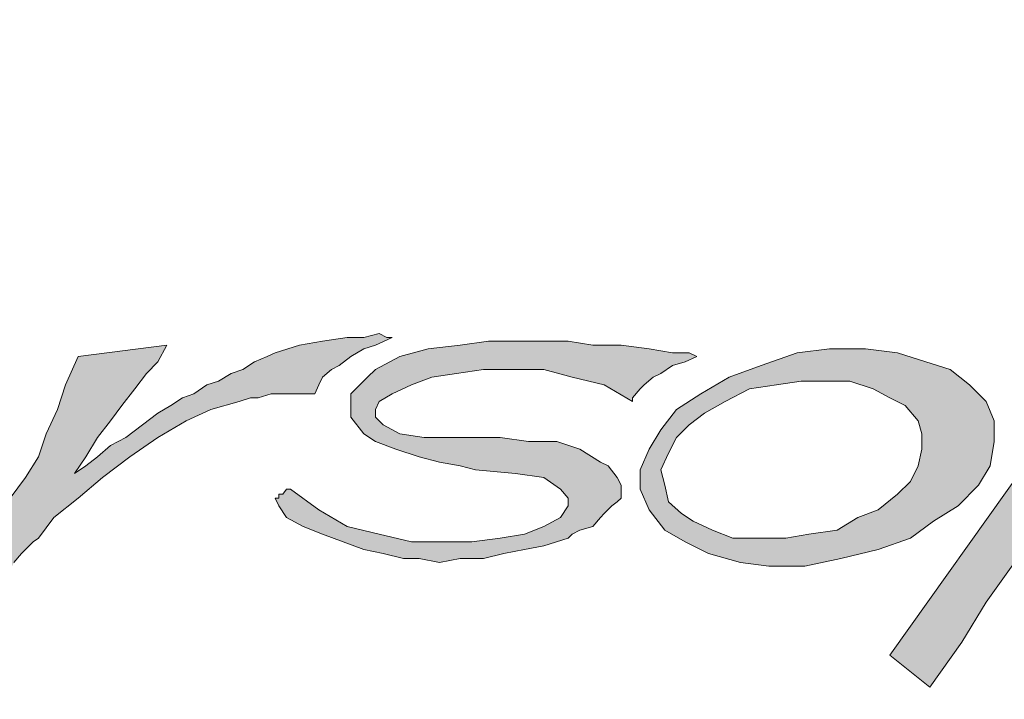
# Paper-space layout 'A2-V (Narrow)' of a CAD drawing. Header units: millimetres. Extents: x -5 to 415, y -15 to 579.
# Tile 11 of 17: x 251 to 269, y 9 to 22. Entities that reach past the tile are written whole.
import ezdxf

# ---------------------------------------------------------------- set-up
doc = ezdxf.new("R2010")
doc.units = ezdxf.units.MM
for name, color, linetype in [('Disegno1', 2, 'Continuous'), ('Tabella', 7, 'Continuous'), ('TabellaCampi', 2, 'Continuous'), ('TabellaIntestazioni', 1, 'Continuous')]:
    doc.layers.add(name, color=color, linetype=linetype)
doc.styles.get("Standard").update_dxf_attribs({"font": 'arial.ttf', "height": 3})

# ---------------------------------------------------------------- blocks, each defined once
blk = doc.blocks.new('L')
h = blk.add_hatch(color=5)
h.paths.add_polyline_path([(50.912, 9.696), (50.695, 9.334), (50.454, 9.021), (50.164, 8.659), (49.923, 8.274), (49.634, 7.912), (49.417, 7.526), (49.176, 7.213), (48.959, 6.852), (48.887, 6.707), (48.887, 6.466), (48.959, 6.321), (49.031, 6.177), (49.176, 6.104), (49.321, 6.008), (49.489, 5.935), (49.706, 5.935), (50.164, 5.935), (50.622, 6.104), (51.056, 6.249), (51.514, 6.393), (51.9, 6.707), (52.189, 6.924), (52.43, 7.141), (52.503, 7.382), (52.43, 7.382), (52.334, 7.382), (52.189, 7.382), (51.972, 7.31), (51.828, 7.31), (51.659, 7.31), (51.514, 7.31), (51.442, 7.31), (51.442, 7.213), (51.37, 7.141), (51.37, 7.068), (51.297, 6.924), (51.129, 6.852), (51.056, 6.707), (50.839, 6.61), (50.622, 6.466), (50.454, 6.393), (50.237, 6.393), (50.164, 6.393), (50.092, 6.393), (50.02, 6.466), (49.923, 6.538), (49.923, 6.707), (49.923, 6.779), (50.02, 6.996), (50.164, 7.382), (50.381, 7.912), (50.695, 8.346), (50.984, 8.876), (51.225, 9.334), (51.442, 9.624), (51.587, 9.696), (51.828, 9.696), (52.045, 9.792), (52.334, 9.792), (52.647, 9.792), (52.937, 9.696), (53.178, 9.696), (53.467, 9.624), (53.636, 9.551), (53.708, 9.624), (53.708, 9.696), (53.853, 9.865), (53.925, 10.009), (53.997, 10.154), (54.069, 10.299), (54.142, 10.467), (54.238, 10.54), (53.997, 10.54), (53.78, 10.54), (53.395, 10.467), (53.033, 10.467), (52.647, 10.395), (52.334, 10.299), (52.045, 10.226), (51.828, 10.226), (52.045, 10.467), (52.262, 10.757), (52.575, 11.07), (52.937, 11.359), (53.322, 11.745), (53.708, 12.034), (54.069, 12.348), (54.528, 12.637), (53.033, 12.637), (52.864, 12.42), (52.647, 12.203), (52.503, 11.89), (52.189, 11.6), (51.972, 11.215), (51.659, 10.829), (51.442, 10.467), (51.129, 10.009), (50.695, 10.009), (50.309, 9.937), (50.02, 9.937), (49.779, 9.865), (49.562, 9.865), (49.321, 9.865), (49.104, 9.865), (48.814, 9.937), (49.176, 10.54), (49.489, 11.07), (49.851, 11.432), (50.237, 11.745), (50.622, 11.89), (51.056, 11.962), (51.587, 11.962), (52.117, 11.817), (52.72, 12.565), (52.647, 12.637), (52.575, 12.637), (52.43, 12.637), (52.262, 12.637), (52.045, 12.637), (51.828, 12.565), (51.587, 12.565), (50.839, 12.492), (50.164, 12.275), (49.634, 11.89), (49.248, 11.504), (48.887, 11.142), (48.573, 10.684), (48.356, 10.226), (48.115, 9.937), (46.548, 9.937), (46.621, 9.865), (46.693, 9.696), (46.765, 9.624), (46.765, 9.551), (46.838, 9.479), (46.91, 9.407), (47.006, 9.407), (47.079, 9.407), (47.151, 9.407), (47.223, 9.407), (47.368, 9.407), (47.44, 9.407), (47.609, 9.407), (47.754, 9.407), (47.971, 9.479), (44.21, 4.2), (44.957, 3.597), (45.56, 4.441), (46.018, 5.188), (46.548, 5.935), (47.006, 6.707), (47.44, 7.454), (47.898, 8.129), (48.284, 8.804), (48.646, 9.479), (48.887, 9.551), (49.176, 9.551), (49.489, 9.551), (49.779, 9.624), (50.092, 9.624), (50.381, 9.624), (50.695, 9.624)])
h.paths.add_polyline_path([(46.548, 3.091), (48.212, 3.091), (48.212, 2.778), (46.91, 2.778), (46.91, 2.488), (47.681, 2.488), (47.681, 2.175), (46.91, 2.175), (46.91, 1.789), (48.212, 1.789), (48.212, 1.5), (46.548, 1.5)])
h.paths.add_polyline_path([(50.164, 2.778), (49.104, 2.778), (49.104, 2.488), (50.092, 2.488), (50.164, 2.488), (50.237, 2.488), (50.309, 2.488), (50.309, 2.392), (50.381, 2.392), (50.454, 2.32), (50.454, 2.247), (50.454, 2.175), (50.526, 2.175), (50.526, 2.103), (50.526, 1.886), (50.526, 1.789), (50.454, 1.789), (50.454, 1.717), (50.454, 1.645), (50.454, 1.572), (50.381, 1.572), (50.309, 1.5), (50.237, 1.5), (50.164, 1.5), (50.092, 1.5), (49.104, 1.5), (49.031, 1.5), (48.959, 1.5), (48.887, 1.5), (48.887, 1.572), (48.814, 1.572), (48.718, 1.645), (48.718, 1.717), (48.718, 1.789), (48.718, 1.886), (48.718, 1.958), (49.031, 1.958), (49.031, 1.789), (50.164, 1.789), (50.164, 2.175), (49.176, 2.175), (49.104, 2.175), (49.031, 2.175), (48.959, 2.175), (48.887, 2.175), (48.887, 2.247), (48.814, 2.247), (48.814, 2.32), (48.814, 2.392), (48.814, 2.488), (48.814, 2.561), (48.814, 2.705), (48.814, 2.778), (48.814, 2.85), (48.814, 2.922), (48.887, 2.995), (48.959, 3.091), (49.031, 3.091), (49.104, 3.091), (49.176, 3.091), (50.092, 3.091), (50.164, 3.091), (50.237, 3.091), (50.309, 3.091), (50.381, 2.995), (50.454, 2.922), (50.454, 2.85), (50.454, 2.778), (50.454, 2.705), (50.164, 2.633)])
h.paths.add_polyline_path([(46.163, 8.587), (46.163, 8.201), (46.09, 7.743), (45.873, 7.382), (45.488, 6.996), (45.03, 6.707), (44.596, 6.393), (43.993, 6.177), (43.294, 6.008), (42.619, 5.863), (41.944, 5.863), (41.414, 5.935), (40.811, 6.104), (40.377, 6.321), (39.992, 6.538), (39.702, 6.924), (39.534, 7.31), (39.534, 7.671), (39.702, 8.057), (39.919, 8.418), (40.209, 8.804), (40.667, 9.093), (41.197, 9.407), (41.8, 9.624), (42.475, 9.865), (43.077, 9.937), (43.752, 9.937), (44.355, 9.865), (44.885, 9.696), (45.343, 9.551), (45.705, 9.262), (46.018, 8.949)])
h.paths.add_polyline_path([(42.089, 9.262), (42.547, 9.334), (43.077, 9.334), (43.463, 9.334), (43.897, 9.19), (44.21, 9.021), (44.499, 8.876), (44.741, 8.587), (44.813, 8.346), (44.813, 8.057), (44.741, 7.743), (44.596, 7.454), (44.355, 7.213), (43.993, 6.924), (43.608, 6.779), (43.222, 6.538), (42.692, 6.466), (42.258, 6.393), (41.727, 6.393), (41.269, 6.393), (40.884, 6.538), (40.522, 6.707), (40.305, 6.852), (40.064, 7.068), (39.992, 7.382), (39.919, 7.671), (40.064, 7.984), (40.209, 8.274), (40.45, 8.515), (40.739, 8.732), (41.125, 8.949), (41.583, 9.19)], flags=16)
h.paths.add_polyline_path([(37.653, 10.082), (37.798, 10.082), (38.184, 10.082), (38.642, 10.009), (39.172, 10.009), (39.702, 9.937), (40.136, 9.865), (40.45, 9.865), (40.594, 9.792), (40.377, 9.696), (40.136, 9.624), (39.919, 9.479), (39.775, 9.407), (39.606, 9.262), (39.534, 9.19), (39.389, 9.021), (39.389, 8.949), (38.859, 9.262), (38.256, 9.407), (37.726, 9.551), (37.123, 9.551), (36.593, 9.551), (36.087, 9.479), (35.628, 9.407), (35.243, 9.262), (34.881, 9.093), (34.64, 8.949), (34.568, 8.804), (34.568, 8.659), (34.712, 8.515), (35.026, 8.346), (35.484, 8.274), (36.087, 8.274), (36.448, 8.274), (36.906, 8.274), (37.436, 8.201), (37.967, 8.201), (38.401, 8.057), (38.786, 7.816), (38.931, 7.743), (39.1, 7.526), (39.172, 7.382), (39.172, 7.141), (39.1, 7.068), (39.003, 6.996), (38.859, 6.852), (38.786, 6.779), (38.642, 6.61), (38.401, 6.538), (38.256, 6.466), (38.184, 6.393), (37.726, 6.249), (37.364, 6.177), (36.978, 6.104), (36.593, 6.008), (36.159, 6.008), (35.773, 5.935), (35.387, 6.008), (35.098, 6.008), (34.712, 6.104), (34.351, 6.177), (33.965, 6.321), (33.579, 6.466), (33.218, 6.61), (32.905, 6.779), (32.76, 6.996), (32.688, 7.141), (32.76, 7.141), (32.76, 7.213), (32.832, 7.213), (32.905, 7.31), (32.977, 7.31), (33.507, 6.924), (34.038, 6.61), (34.64, 6.466), (35.243, 6.321), (35.845, 6.321), (36.376, 6.321), (36.906, 6.393), (37.364, 6.466), (37.726, 6.61), (38.039, 6.779), (38.184, 6.996), (38.184, 7.141), (38.039, 7.31), (37.726, 7.526), (37.195, 7.599), (36.448, 7.671), (36.159, 7.743), (35.773, 7.816), (35.387, 7.912), (34.954, 8.057), (34.568, 8.201), (34.351, 8.346), (34.11, 8.659), (34.11, 8.876), (34.11, 9.093), (34.279, 9.262), (34.423, 9.407), (34.568, 9.551), (35.026, 9.792), (35.556, 9.937), (36.159, 10.009), (36.689, 10.082), (37.195, 10.082)])
h.paths.add_polyline_path([(34.881, 10.154), (34.568, 10.009), (34.351, 9.937), (34.11, 9.792), (33.893, 9.624), (33.748, 9.551), (33.579, 9.407), (33.507, 9.262), (33.435, 9.093), (33.29, 9.093), (33.146, 9.093), (32.905, 9.093), (32.76, 9.093), (32.615, 9.093), (32.374, 9.021), (32.23, 9.021), (32.013, 8.949), (31.482, 8.804), (31.024, 8.587), (30.494, 8.274), (29.964, 7.912), (29.457, 7.526), (28.999, 7.141), (28.541, 6.779), (28.252, 6.393), (28.156, 6.321), (28.011, 6.177), (27.939, 6.104), (27.794, 5.935), (27.722, 5.791), (27.553, 5.719), (27.481, 5.646), (27.481, 5.574), (27.408, 5.719), (27.408, 5.791), (27.336, 5.935), (27.264, 6.008), (27.264, 6.104), (27.191, 6.249), (27.119, 6.321), (27.119, 6.466), (27.408, 6.779), (27.722, 7.141), (28.011, 7.526), (28.252, 7.912), (28.397, 8.346), (28.614, 8.804), (28.758, 9.262), (28.999, 9.792), (30.663, 10.009), (30.494, 9.696), (30.277, 9.479), (30.06, 9.19), (29.819, 8.876), (29.602, 8.587), (29.361, 8.274), (29.144, 7.912), (28.927, 7.599), (29.144, 7.743), (29.361, 7.912), (29.602, 8.129), (29.891, 8.274), (30.205, 8.515), (30.494, 8.732), (30.735, 8.876), (30.952, 9.021), (31.169, 9.093), (31.41, 9.262), (31.627, 9.334), (31.868, 9.479), (32.085, 9.551), (32.302, 9.696), (32.543, 9.792), (32.688, 9.865), (33.146, 10.009), (33.579, 10.082), (34.038, 10.154), (34.351, 10.154), (34.64, 10.226), (34.785, 10.154)])
h.paths.add_polyline_path([(37.581, 3.091), (37.653, 3.091), (37.653, 2.995), (37.726, 2.995), (37.726, 2.922), (37.798, 2.922), (37.798, 2.85), (37.798, 2.778), (37.798, 2.705), (37.798, 1.886), (37.798, 1.789), (37.798, 1.717), (37.798, 1.645), (37.726, 1.645), (37.726, 1.572), (37.653, 1.572), (37.653, 1.5), (37.581, 1.5), (37.509, 1.5), (37.436, 1.5), (36.231, 1.5), (36.159, 1.5), (36.087, 1.5), (35.99, 1.5), (35.99, 1.572), (35.918, 1.572), (35.918, 1.645), (35.845, 1.645), (35.845, 1.717), (35.845, 1.789), (35.845, 1.886), (35.845, 2.705), (35.845, 2.778), (35.845, 2.85), (35.845, 2.922), (35.918, 2.922), (35.918, 2.995), (35.99, 2.995), (35.99, 3.091), (36.087, 3.091), (36.159, 3.091), (36.231, 3.091), (37.436, 3.091), (37.509, 3.091)])
h.paths.add_polyline_path([(38.497, 3.091), (38.859, 3.091), (38.859, 1.789), (39.992, 1.789), (39.992, 1.5), (38.497, 1.5)])
h.paths.add_polyline_path([(42.017, 2.778), (40.739, 2.778), (40.739, 1.789), (42.017, 1.789)], flags=16)
h.paths.add_polyline_path([(40.45, 2.705), (40.45, 2.778), (40.45, 2.85), (40.45, 2.922), (40.45, 2.995), (40.522, 2.995), (40.594, 3.091), (40.667, 3.091), (40.739, 3.091), (40.811, 3.091), (41.944, 3.091), (42.017, 3.091), (42.089, 3.091), (42.185, 3.091), (42.258, 3.091), (42.258, 2.995), (42.33, 2.995), (42.33, 2.922), (42.33, 2.85), (42.402, 2.85), (42.402, 2.778), (42.402, 2.705), (42.402, 1.886), (42.402, 1.789), (42.402, 1.717), (42.33, 1.717), (42.33, 1.645), (42.33, 1.572), (42.258, 1.572), (42.258, 1.5), (42.185, 1.5), (42.089, 1.5), (42.017, 1.5), (41.944, 1.5), (40.811, 1.5), (40.739, 1.5), (40.667, 1.5), (40.594, 1.5), (40.522, 1.572), (40.45, 1.572), (40.45, 1.645), (40.45, 1.717), (40.45, 1.789), (40.45, 1.886)])
h.paths.add_polyline_path([(44.499, 2.778), (43.391, 2.778), (43.391, 1.789), (44.499, 1.789), (44.499, 2.103), (43.897, 2.103), (43.897, 2.392), (44.885, 2.392), (44.885, 1.886), (44.885, 1.789), (44.885, 1.717), (44.813, 1.645), (44.813, 1.572), (44.741, 1.572), (44.741, 1.5), (44.668, 1.5), (44.596, 1.5), (44.499, 1.5), (43.391, 1.5), (43.294, 1.5), (43.222, 1.5), (43.15, 1.5), (43.077, 1.572), (43.005, 1.645), (43.005, 1.717), (43.005, 1.789), (43.005, 1.886), (43.005, 2.705), (43.005, 2.778), (43.005, 2.85), (43.005, 2.922), (43.077, 2.995), (43.15, 3.091), (43.222, 3.091), (43.294, 3.091), (43.391, 3.091), (44.499, 3.091), (44.596, 3.091), (44.668, 3.091), (44.741, 3.091), (44.741, 2.995), (44.813, 2.995), (44.813, 2.922), (44.885, 2.85), (44.885, 2.778), (44.885, 2.705), (44.499, 2.633)])
h.paths.add_polyline_path([(45.488, 3.091), (45.873, 3.091), (45.873, 1.5), (45.488, 1.5)])
h.paths.add_polyline_path([(29.747, 3.091), (29.819, 3.091), (29.891, 3.091), (29.964, 3.091), (29.964, 2.995), (30.06, 2.995), (30.06, 2.922), (30.132, 2.85), (30.132, 2.778), (30.132, 2.705), (30.132, 2.561), (29.747, 2.488), (29.747, 2.778), (28.758, 2.778), (28.758, 1.789), (29.747, 1.789), (29.747, 2.103), (30.132, 2.03), (30.132, 1.886), (30.132, 1.789), (30.132, 1.717), (30.06, 1.645), (30.06, 1.572), (29.964, 1.572), (29.964, 1.5), (29.891, 1.5), (29.819, 1.5), (29.747, 1.5), (28.758, 1.5), (28.686, 1.5), (28.614, 1.5), (28.541, 1.5), (28.469, 1.572), (28.397, 1.645), (28.397, 1.717), (28.397, 1.789), (28.397, 1.886), (28.397, 2.705), (28.397, 2.778), (28.397, 2.85), (28.397, 2.922), (28.469, 2.995), (28.541, 3.091), (28.614, 3.091), (28.686, 3.091), (28.758, 3.091)])
h.paths.add_polyline_path([(30.735, 3.091), (31.097, 3.091), (31.097, 2.488), (32.23, 2.488), (32.23, 3.091), (32.615, 3.091), (32.615, 1.5), (32.23, 1.5), (32.23, 2.175), (31.097, 2.175), (31.097, 1.5), (30.735, 1.5)])
h.paths.add_polyline_path([(33.29, 3.091), (33.579, 3.091), (34.881, 2.03), (34.881, 3.091), (35.17, 3.091), (35.17, 1.5), (34.954, 1.5), (33.676, 2.561), (33.676, 1.5), (33.29, 1.5)])
h.paths.add_polyline_path([(37.436, 2.778), (36.231, 2.778), (36.231, 1.789), (37.436, 1.789)], flags=16)
h.paths.add_polyline_path([(27.481, 9.021), (27.191, 9.334), (26.806, 9.551), (26.275, 9.696), (25.673, 9.865), (25.07, 9.865), (24.395, 9.865), (23.72, 9.696), (23.045, 9.551), (22.443, 9.334), (21.912, 9.021), (21.551, 8.659), (21.237, 8.346), (21.02, 7.984), (20.948, 7.599), (21.02, 7.213), (21.165, 6.852), (21.551, 6.538), (21.912, 6.321), (22.443, 6.177), (22.973, 6.008), (23.648, 6.008), (24.323, 6.008), (24.998, 6.104), (25.239, 6.177), (25.456, 6.249), (25.769, 6.393), (26.058, 6.466), (26.275, 6.61), (26.589, 6.707), (26.806, 6.852), (27.047, 6.924), (25.842, 7.141), (25.673, 6.996), (25.456, 6.852), (25.167, 6.707), (24.853, 6.61), (24.178, 6.466), (23.431, 6.466), (23.045, 6.466), (22.756, 6.538), (22.443, 6.61), (22.153, 6.779), (21.84, 6.924), (21.695, 7.141), (21.551, 7.454), (21.454, 7.743), (27.481, 7.599), (27.553, 7.743), (27.649, 7.912), (27.722, 7.984), (27.722, 8.129), (27.722, 8.274), (27.722, 8.418), (27.722, 8.587), (27.722, 8.659)])
h.paths.add_polyline_path([(22.901, 8.949), (23.262, 9.021), (23.648, 9.093), (23.865, 9.19), (24.251, 9.262), (24.636, 9.262), (25.07, 9.262), (25.6, 9.19), (26.058, 9.093), (26.372, 8.876), (26.516, 8.732), (26.589, 8.587), (26.589, 8.418), (26.589, 8.201), (21.454, 7.984), (21.623, 8.201), (21.84, 8.418), (22.226, 8.659), (22.515, 8.804)], flags=16)
h.paths.add_polyline_path([(20.707, 15.506), (21.84, 15.12), (22.973, 14.758), (23.865, 14.373), (24.636, 14.083), (25.239, 13.698), (25.673, 13.408), (26.058, 13.095), (26.203, 12.806), (26.275, 12.565), (26.203, 12.348), (26.058, 12.107), (25.769, 11.89), (25.383, 11.673), (24.323, 11.359), (22.973, 11.07), (21.31, 10.829), (19.429, 10.684), (17.404, 10.612), (15.283, 10.612), (13.114, 10.684), (10.92, 10.829), (8.823, 10.998), (6.774, 11.287), (8.437, 12.806), (8.823, 12.565), (9.257, 12.275), (9.787, 12.034), (10.317, 11.89), (11.595, 11.6), (12.873, 11.287), (14.319, 11.215), (15.813, 11.142), (17.236, 11.142), (18.682, 11.215), (20.032, 11.359), (21.237, 11.6), (22.298, 11.89), (23.118, 12.203), (23.431, 12.42), (23.648, 12.565), (23.793, 12.806), (23.865, 13.023), (23.865, 13.24), (23.793, 13.481), (23.576, 13.698), (23.359, 13.915), (22.756, 14.3), (21.985, 14.614), (21.02, 14.831), (19.887, 15.048), (18.61, 15.289), (17.236, 15.433), (15.813, 15.506), (14.222, 15.506), (12.728, 15.433), (11.137, 15.361), (9.57, 15.12), (7.979, 14.903), (6.557, 14.517), (5.11, 14.011), (4.435, 13.77), (3.833, 13.481), (3.23, 13.095), (2.628, 12.806), (0, 13.553), (2.025, 14.228), (4.002, 14.831), (5.882, 15.216), (7.762, 15.578), (9.498, 15.819), (11.137, 15.964), (12.728, 16.108), (14.15, 16.108), (15.597, 16.108), (16.874, 16.036), (18.007, 15.891), (19.044, 15.819)])
h.paths.add_polyline_path([(20.707, 9.696), (21.02, 9.865), (21.237, 10.009), (21.551, 10.154), (21.768, 10.154), (21.985, 10.154), (22.153, 10.154), (22.298, 10.154), (22.37, 10.154), (22.443, 10.154), (22.587, 10.082), (22.828, 10.009), (23.045, 9.865), (22.443, 9.792), (21.84, 9.551), (21.237, 9.334), (20.635, 8.949), (20.104, 8.587), (19.646, 8.201), (19.285, 7.912), (18.971, 7.671), (16.729, 5.646), (16.633, 5.646), (16.633, 5.719), (16.561, 5.719), (16.488, 5.719), (16.416, 5.791), (16.344, 5.791), (16.271, 5.863), (16.344, 6.008), (16.488, 6.249), (16.561, 6.466), (16.633, 6.707), (16.802, 6.924), (16.874, 7.068), (16.946, 7.31), (17.019, 7.454), (17.091, 7.671), (17.236, 7.912), (17.332, 8.129), (17.404, 8.274), (17.549, 8.515), (17.621, 8.732), (17.694, 8.949), (17.838, 9.19), (17.766, 9.093), (17.694, 9.021), (17.549, 8.949), (17.477, 8.876), (17.332, 8.804), (17.163, 8.732), (16.946, 8.587), (16.802, 8.515), (16.633, 8.346), (16.416, 8.274), (16.271, 8.129), (16.127, 7.984), (15.886, 7.816), (15.741, 7.743), (15.597, 7.599), (15.524, 7.526), (15.283, 7.382), (15.066, 7.141), (14.922, 6.996), (14.68, 6.852), (14.536, 6.61), (14.391, 6.393), (14.222, 6.177), (14.078, 5.935), (14.078, 5.863), (14.006, 5.863), (14.006, 5.791), (13.933, 5.719), (13.861, 5.574), (13.789, 5.646), (13.716, 5.719), (13.62, 5.719), (13.548, 5.791), (13.475, 5.791), (13.403, 5.863), (13.258, 5.863), (13.186, 5.863), (13.331, 6.104), (13.403, 6.321), (13.548, 6.538), (13.716, 6.779), (13.789, 6.996), (13.933, 7.141), (14.006, 7.382), (14.078, 7.599), (14.15, 7.816), (14.319, 8.057), (14.391, 8.274), (14.464, 8.515), (14.608, 8.732), (14.753, 9.021), (14.825, 9.262), (14.994, 9.479), (15.138, 9.551), (15.355, 9.551), (15.597, 9.624), (15.813, 9.696), (15.958, 9.792), (16.199, 9.792), (16.416, 9.865), (16.633, 9.937), (16.416, 9.696), (16.271, 9.479), (16.127, 9.19), (15.886, 8.949), (15.741, 8.659), (15.524, 8.346), (15.283, 7.912), (14.922, 7.454), (15.138, 7.526), (15.283, 7.671), (15.524, 7.816), (15.669, 7.984), (15.886, 8.129), (16.127, 8.274), (16.271, 8.418), (16.488, 8.587), (16.633, 8.732), (16.874, 8.804), (17.091, 9.021), (17.332, 9.19), (17.621, 9.334), (17.838, 9.479), (18.079, 9.624), (18.369, 9.792), (18.441, 9.792), (18.537, 9.792), (18.682, 9.792), (18.754, 9.792), (18.827, 9.792), (18.971, 9.792), (19.044, 9.792), (19.14, 9.792), (18.971, 9.479), (18.754, 9.19), (18.537, 8.876), (18.296, 8.515), (18.079, 8.057), (17.766, 7.599), (17.477, 7.068), (17.163, 6.538), (17.694, 6.924), (18.224, 7.454), (18.827, 7.984), (19.429, 8.659), (20.104, 9.19)])
h.paths.add_polyline_path([(12.342, 9.696), (12.8, 9.479), (13.186, 9.262), (13.475, 8.949), (13.62, 8.587), (13.62, 8.129), (13.548, 7.743), (13.331, 7.382), (12.945, 6.996), (12.511, 6.707), (11.981, 6.393), (11.45, 6.177), (10.775, 5.935), (10.1, 5.863), (9.425, 5.863), (8.823, 5.935), (8.292, 6.104), (7.834, 6.321), (7.449, 6.538), (7.159, 6.852), (7.015, 7.213), (7.015, 7.671), (7.159, 8.057), (7.376, 8.418), (7.69, 8.804), (8.124, 9.093), (8.654, 9.407), (9.257, 9.624), (9.859, 9.792), (10.534, 9.937), (11.233, 9.937), (11.836, 9.865)])
h.paths.add_polyline_path([(21.695, 2.561), (21.623, 2.633), (21.551, 2.705), (21.454, 2.705), (21.454, 2.778), (21.382, 2.778), (21.31, 2.778), (21.237, 2.778), (21.165, 2.778), (20.49, 2.778), (20.49, 1.789), (21.02, 1.789), (21.093, 1.789), (21.165, 1.789), (21.237, 1.789), (21.31, 1.789), (21.382, 1.886), (21.454, 1.886), (21.551, 1.886), (21.623, 1.958), (21.623, 2.03), (21.695, 2.103), (21.695, 2.175), (21.695, 2.247), (21.695, 2.32), (21.695, 2.392), (21.695, 2.488)], flags=16)
h.paths.add_polyline_path([(21.165, 3.091), (21.31, 3.091), (21.382, 3.091), (21.454, 3.091), (21.551, 2.995), (21.623, 2.995), (21.695, 2.922), (21.768, 2.922), (21.84, 2.85), (21.912, 2.85), (21.912, 2.778), (21.985, 2.705), (21.985, 2.633), (22.057, 2.561), (22.057, 2.488), (22.057, 2.392), (22.057, 2.32), (22.057, 2.175), (22.057, 2.103), (22.057, 2.03), (21.985, 1.958), (21.985, 1.886), (21.912, 1.789), (21.912, 1.717), (21.84, 1.717), (21.768, 1.645), (21.695, 1.572), (21.623, 1.572), (21.551, 1.572), (21.382, 1.5), (21.31, 1.5), (21.165, 1.5), (21.093, 1.5), (20.104, 1.5), (20.104, 3.091)])
h.paths.add_polyline_path([(24.636, 3.091), (23.72, 3.091), (23.72, 3.453), (25.914, 3.453), (25.914, 3.091), (25.07, 3.091), (25.07, 1.5), (24.636, 1.5)])
h.paths.add_polyline_path([(26.203, 3.091), (27.866, 3.091), (27.866, 2.778), (26.589, 2.778), (26.589, 2.488), (27.336, 2.488), (27.336, 2.175), (26.589, 2.175), (26.589, 1.789), (27.866, 1.789), (27.866, 1.5), (26.203, 1.5)])
h.paths.add_polyline_path([(13.114, 3.091), (13.331, 3.091), (14.608, 2.03), (14.608, 3.091), (14.994, 3.091), (14.994, 1.5), (14.68, 1.5), (13.403, 2.561), (13.403, 1.5), (13.114, 1.5)])
h.paths.add_polyline_path([(16.946, 2.778), (15.958, 2.778), (15.958, 1.789), (16.946, 1.789), (16.946, 2.103), (17.332, 2.03), (17.332, 1.886), (17.332, 1.789), (17.332, 1.717), (17.332, 1.645), (17.236, 1.572), (17.163, 1.5), (17.091, 1.5), (17.019, 1.5), (16.946, 1.5), (15.958, 1.5), (15.886, 1.5), (15.813, 1.5), (15.741, 1.5), (15.741, 1.572), (15.669, 1.572), (15.669, 1.645), (15.597, 1.717), (15.597, 1.789), (15.597, 1.886), (15.597, 2.705), (15.597, 2.778), (15.597, 2.85), (15.669, 2.922), (15.669, 2.995), (15.741, 2.995), (15.741, 3.091), (15.813, 3.091), (15.886, 3.091), (15.958, 3.091), (16.946, 3.091), (17.019, 3.091), (17.091, 3.091), (17.163, 3.091), (17.236, 2.995), (17.332, 2.922), (17.332, 2.85), (17.332, 2.778), (17.332, 2.705), (17.332, 2.561), (16.946, 2.488)])
h.paths.add_polyline_path([(17.935, 3.091), (19.574, 3.091), (19.574, 2.778), (18.296, 2.778), (18.296, 2.488), (19.044, 2.488), (19.044, 2.175), (18.296, 2.175), (18.296, 1.789), (19.574, 1.789), (19.574, 1.5), (17.935, 1.5)])
h.paths.add_polyline_path([(12.27, 8.274), (12.27, 8.057), (12.198, 7.743), (12.053, 7.454), (11.836, 7.141), (11.45, 6.924), (11.065, 6.707), (10.703, 6.538), (10.173, 6.393), (9.642, 6.321), (9.184, 6.321), (8.726, 6.393), (8.365, 6.466), (7.979, 6.61), (7.762, 6.852), (7.521, 7.068), (7.449, 7.382), (7.376, 7.671), (7.449, 7.984), (7.69, 8.201), (7.907, 8.515), (8.22, 8.732), (8.582, 8.949), (9.04, 9.093), (9.57, 9.262), (10.028, 9.334), (10.534, 9.334), (10.92, 9.262), (11.378, 9.19), (11.667, 9.021), (11.981, 8.804), (12.198, 8.587)], flags=16)
h.paths.add_polyline_path([(10.703, 13.408), (9.859, 13.167), (2.194, 4.899), (4.749, 6.008)])
h.paths.add_polyline_path([(4.291, 3.453), (4.677, 3.453), (5.81, 1.5), (5.279, 1.5), (5.038, 1.958), (3.905, 1.958), (3.688, 1.5), (3.23, 1.5)])
h.paths.add_polyline_path([(7.69, 2.561), (7.617, 2.633), (7.617, 2.705), (7.521, 2.705), (7.449, 2.778), (7.376, 2.778), (7.304, 2.778), (7.232, 2.778), (7.159, 2.778), (6.557, 2.778), (6.557, 1.789), (7.015, 1.789), (7.087, 1.789), (7.159, 1.789), (7.232, 1.789), (7.304, 1.789), (7.376, 1.886), (7.449, 1.886), (7.521, 1.886), (7.617, 1.958), (7.69, 2.03), (7.69, 2.103), (7.69, 2.175), (7.69, 2.247), (7.69, 2.32), (7.69, 2.392), (7.69, 2.488)], flags=16)
h.paths.add_polyline_path([(6.171, 3.091), (7.159, 3.091), (7.304, 3.091), (7.376, 3.091), (7.449, 3.091), (7.521, 2.995), (7.69, 2.995), (7.762, 2.922), (7.834, 2.85), (7.907, 2.85), (7.979, 2.778), (7.979, 2.705), (8.051, 2.633), (8.051, 2.561), (8.051, 2.488), (8.051, 2.392), (8.051, 2.32), (8.051, 2.175), (8.051, 2.103), (8.051, 2.03), (8.051, 1.958), (7.979, 1.886), (7.979, 1.789), (7.907, 1.717), (7.834, 1.717), (7.762, 1.645), (7.69, 1.572), (7.617, 1.572), (7.521, 1.572), (7.449, 1.5), (7.304, 1.5), (7.232, 1.5), (7.087, 1.5), (6.171, 1.5)])
h.paths.add_polyline_path([(8.365, 3.091), (8.823, 3.091), (9.425, 1.958), (10.1, 3.091), (10.462, 3.091), (9.57, 1.5), (9.329, 1.5)])
h.paths.add_polyline_path([(11.45, 3.091), (11.74, 3.091), (12.656, 1.5), (12.27, 1.5), (12.053, 1.886), (11.065, 1.886), (10.848, 1.5), (10.534, 1.5)])
h.paths.add_polyline_path([(11.233, 2.103), (11.908, 2.103), (11.595, 2.778)], flags=16)
h.paths.add_polyline_path([(4.074, 2.247), (4.893, 2.247), (4.435, 3.091)], flags=16)
at = {"layer": 'Tabella', "color": 7, "lineweight": 0}
for p, q in [((33.579, 10.082), (34.038, 10.154)), ((34.038, 10.154), (34.351, 10.154)), ((34.351, 10.154), (34.64, 10.226)), ((34.881, 10.154), (34.568, 10.009)), ((34.64, 10.226), (34.785, 10.154)), ((34.785, 10.154), (34.881, 10.154)), ((34.881, 10.154), (34.881, 10.154)), ((28.999, 9.792), (30.663, 10.009)), ((30.663, 10.009), (30.494, 9.696)), ((32.688, 9.865), (33.146, 10.009)), ((33.146, 10.009), (33.579, 10.082)), ((34.568, 10.009), (34.351, 9.937)), ((35.556, 9.937), (36.159, 10.009)), ((36.159, 10.009), (36.689, 10.082)), ((36.689, 10.082), (37.195, 10.082)), ((37.195, 10.082), (37.653, 10.082)), ((37.653, 10.082), (37.798, 10.082)), ((37.798, 10.082), (38.184, 10.082)), ((38.184, 10.082), (38.642, 10.009)), ((38.642, 10.009), (39.172, 10.009)), ((39.172, 10.009), (39.702, 9.937)), ((28.758, 9.262), (28.999, 9.792)), ((32.302, 9.696), (32.543, 9.792)), ((32.543, 9.792), (32.688, 9.865)), ((34.11, 9.792), (33.893, 9.624)), ((34.351, 9.937), (34.11, 9.792)), ((34.568, 9.551), (35.026, 9.792)), ((35.026, 9.792), (35.556, 9.937)), ((39.702, 9.937), (40.136, 9.865)), ((40.136, 9.865), (40.45, 9.865)), ((40.594, 9.792), (40.377, 9.696)), ((40.45, 9.865), (40.594, 9.792)), ((41.8, 9.624), (42.475, 9.865)), ((42.475, 9.865), (43.077, 9.937)), ((42.475, 9.865), (42.475, 9.865)), ((43.077, 9.937), (43.752, 9.937)), ((43.752, 9.937), (44.355, 9.865)), ((44.355, 9.865), (44.885, 9.696)), ((30.494, 9.696), (30.277, 9.479)), ((32.085, 9.551), (32.302, 9.696)), ((33.893, 9.624), (33.748, 9.551)), ((40.136, 9.624), (39.919, 9.479)), ((40.377, 9.696), (40.136, 9.624)), ((41.197, 9.407), (41.8, 9.624)), ((44.885, 9.696), (45.343, 9.551)), ((30.277, 9.479), (30.06, 9.19)), ((31.627, 9.334), (31.868, 9.479)), ((31.868, 9.479), (32.085, 9.551)), ((33.748, 9.551), (33.579, 9.407)), ((34.423, 9.407), (34.568, 9.551)), ((36.087, 9.479), (35.628, 9.407)), ((36.593, 9.551), (36.087, 9.479)), ((37.123, 9.551), (36.593, 9.551)), ((37.726, 9.551), (37.123, 9.551)), ((38.256, 9.407), (37.726, 9.551)), ((39.919, 9.479), (39.775, 9.407)), ((47.971, 9.479), (44.21, 4.2)), ((45.343, 9.551), (45.705, 9.262)), ((28.614, 8.804), (28.758, 9.262)), ((31.169, 9.093), (31.41, 9.262)), ((31.41, 9.262), (31.627, 9.334)), ((33.507, 9.262), (33.435, 9.093)), ((33.579, 9.407), (33.507, 9.262)), ((34.11, 9.093), (34.279, 9.262)), ((34.279, 9.262), (34.423, 9.407)), ((35.243, 9.262), (34.881, 9.093)), ((35.628, 9.407), (35.243, 9.262)), ((38.859, 9.262), (38.256, 9.407)), ((39.389, 8.949), (38.859, 9.262)), ((39.606, 9.262), (39.534, 9.19)), ((39.775, 9.407), (39.606, 9.262)), ((40.667, 9.093), (41.197, 9.407)), ((41.583, 9.19), (42.089, 9.262)), ((42.089, 9.262), (42.547, 9.334)), ((42.089, 9.262), (42.089, 9.262)), ((42.547, 9.334), (43.077, 9.334)), ((43.077, 9.334), (43.463, 9.334)), ((43.463, 9.334), (43.897, 9.19)), ((45.705, 9.262), (46.018, 8.949)), ((30.06, 9.19), (29.819, 8.876)), ((30.952, 9.021), (31.169, 9.093)), ((32.615, 9.093), (32.374, 9.021)), ((32.76, 9.093), (32.615, 9.093)), ((32.905, 9.093), (32.76, 9.093)), ((33.146, 9.093), (32.905, 9.093)), ((33.29, 9.093), (33.146, 9.093)), ((33.435, 9.093), (33.29, 9.093)), ((34.11, 8.876), (34.11, 9.093)), ((34.881, 9.093), (34.64, 8.949)), ((39.534, 9.19), (39.389, 9.021)), ((40.209, 8.804), (40.667, 9.093)), ((41.125, 8.949), (41.583, 9.19)), ((43.897, 9.19), (44.21, 9.021)), ((29.819, 8.876), (29.602, 8.587)), ((30.494, 8.732), (30.735, 8.876)), ((30.735, 8.876), (30.952, 9.021)), ((32.013, 8.949), (31.482, 8.804)), ((32.23, 9.021), (32.013, 8.949)), ((32.374, 9.021), (32.23, 9.021)), ((34.11, 8.659), (34.11, 8.876)), ((34.64, 8.949), (34.568, 8.804)), ((39.389, 9.021), (39.389, 8.949)), ((40.739, 8.732), (41.125, 8.949)), ((44.21, 9.021), (44.499, 8.876)), ((44.499, 8.876), (44.741, 8.587)), ((46.018, 8.949), (46.163, 8.587)), ((28.397, 8.346), (28.614, 8.804)), ((30.205, 8.515), (30.494, 8.732)), ((31.482, 8.804), (31.024, 8.587)), ((34.568, 8.804), (34.568, 8.659)), ((39.919, 8.418), (40.209, 8.804)), ((40.45, 8.515), (40.739, 8.732)), ((29.602, 8.587), (29.361, 8.274)), ((29.891, 8.274), (30.205, 8.515)), ((31.024, 8.587), (30.494, 8.274)), ((34.351, 8.346), (34.11, 8.659)), ((34.568, 8.659), (34.712, 8.515)), ((34.712, 8.515), (35.026, 8.346)), ((40.209, 8.274), (40.45, 8.515)), ((44.741, 8.587), (44.813, 8.346)), ((46.163, 8.587), (46.163, 8.201)), ((28.252, 7.912), (28.397, 8.346)), ((34.568, 8.201), (34.351, 8.346)), ((35.026, 8.346), (35.484, 8.274)), ((39.702, 8.057), (39.919, 8.418)), ((44.813, 8.346), (44.813, 8.057)), ((29.361, 8.274), (29.144, 7.912)), ((29.361, 7.912), (29.602, 8.129)), ((29.602, 8.129), (29.891, 8.274)), ((30.494, 8.274), (29.964, 7.912)), ((34.954, 8.057), (34.568, 8.201)), ((35.484, 8.274), (36.087, 8.274)), ((36.087, 8.274), (36.448, 8.274)), ((36.448, 8.274), (36.906, 8.274)), ((36.906, 8.274), (37.436, 8.201)), ((37.436, 8.201), (37.967, 8.201)), ((37.967, 8.201), (38.401, 8.057)), ((40.064, 7.984), (40.209, 8.274)), ((46.163, 8.201), (46.09, 7.743)), ((35.387, 7.912), (34.954, 8.057)), ((38.401, 8.057), (38.786, 7.816)), ((39.534, 7.671), (39.702, 8.057)), ((39.919, 7.671), (40.064, 7.984)), ((44.813, 8.057), (44.741, 7.743)), ((28.011, 7.526), (28.252, 7.912)), ((29.144, 7.912), (28.927, 7.599)), ((29.144, 7.743), (29.361, 7.912)), ((29.964, 7.912), (29.457, 7.526)), ((35.773, 7.816), (35.387, 7.912)), ((36.159, 7.743), (35.773, 7.816)), ((38.786, 7.816), (38.931, 7.743)), ((28.927, 7.599), (29.144, 7.743)), ((36.448, 7.671), (36.159, 7.743)), ((37.195, 7.599), (36.448, 7.671)), ((37.726, 7.526), (37.195, 7.599)), ((38.931, 7.743), (39.1, 7.526)), ((39.534, 7.31), (39.534, 7.671)), ((39.992, 7.382), (39.919, 7.671)), ((44.741, 7.743), (44.596, 7.454)), ((46.09, 7.743), (45.873, 7.382)), ((27.722, 7.141), (28.011, 7.526)), ((29.457, 7.526), (28.999, 7.141)), ((38.039, 7.31), (37.726, 7.526)), ((39.1, 7.526), (39.172, 7.382)), ((39.172, 7.382), (39.172, 7.141)), ((40.064, 7.068), (39.992, 7.382)), ((44.596, 7.454), (44.355, 7.213)), ((45.873, 7.382), (45.488, 6.996)), ((32.76, 7.213), (32.832, 7.213)), ((32.76, 7.141), (32.76, 7.213)), ((32.832, 7.213), (32.905, 7.31)), ((32.905, 7.31), (32.977, 7.31)), ((32.977, 7.31), (33.507, 6.924)), ((38.184, 7.141), (38.039, 7.31)), ((39.702, 6.924), (39.534, 7.31)), ((44.355, 7.213), (43.993, 6.924)), ((28.999, 7.141), (28.541, 6.779)), ((32.688, 7.141), (32.688, 7.141)), ((32.76, 6.996), (32.688, 7.141)), ((32.688, 7.141), (32.76, 7.141)), ((38.184, 6.996), (38.184, 7.141)), ((39.1, 7.068), (39.003, 6.996)), ((39.172, 7.141), (39.1, 7.068)), ((40.305, 6.852), (40.064, 7.068)), ((32.905, 6.779), (32.76, 6.996)), ((33.507, 6.924), (34.038, 6.61)), ((38.039, 6.779), (38.184, 6.996)), ((38.859, 6.852), (38.786, 6.779)), ((39.003, 6.996), (38.859, 6.852)), ((39.992, 6.538), (39.702, 6.924)), ((40.522, 6.707), (40.305, 6.852)), ((43.993, 6.924), (43.608, 6.779)), ((45.488, 6.996), (45.03, 6.707)), ((28.541, 6.779), (28.252, 6.393)), ((33.218, 6.61), (32.905, 6.779)), ((37.726, 6.61), (38.039, 6.779)), ((38.786, 6.779), (38.642, 6.61)), ((40.884, 6.538), (40.522, 6.707)), ((43.608, 6.779), (43.222, 6.538)), ((45.03, 6.707), (44.596, 6.393)), ((33.579, 6.466), (33.218, 6.61)), ((33.965, 6.321), (33.579, 6.466)), ((34.038, 6.61), (34.64, 6.466)), ((34.64, 6.466), (35.243, 6.321)), ((36.906, 6.393), (37.364, 6.466)), ((37.364, 6.466), (37.726, 6.61)), ((38.256, 6.466), (38.184, 6.393)), ((38.401, 6.538), (38.256, 6.466)), ((38.642, 6.61), (38.401, 6.538)), ((40.377, 6.321), (39.992, 6.538)), ((41.269, 6.393), (40.884, 6.538)), ((42.692, 6.466), (42.258, 6.393)), ((43.222, 6.538), (42.692, 6.466)), ((28.156, 6.321), (28.011, 6.177)), ((28.252, 6.393), (28.156, 6.321)), ((34.351, 6.177), (33.965, 6.321)), ((35.243, 6.321), (35.845, 6.321)), ((35.845, 6.321), (36.376, 6.321)), ((36.376, 6.321), (36.906, 6.393)), ((38.184, 6.393), (37.726, 6.249)), ((40.811, 6.104), (40.377, 6.321)), ((41.727, 6.393), (41.269, 6.393)), ((42.258, 6.393), (41.727, 6.393)), ((44.596, 6.393), (43.993, 6.177)), ((27.939, 6.104), (27.794, 5.935)), ((28.011, 6.177), (27.939, 6.104)), ((34.712, 6.104), (34.351, 6.177)), ((35.098, 6.008), (34.712, 6.104)), ((36.978, 6.104), (36.593, 6.008)), ((37.364, 6.177), (36.978, 6.104)), ((37.726, 6.249), (37.364, 6.177)), ((41.414, 5.935), (40.811, 6.104)), ((43.993, 6.177), (43.294, 6.008)), ((35.387, 6.008), (35.098, 6.008)), ((35.773, 5.935), (35.387, 6.008)), ((36.159, 6.008), (35.773, 5.935)), ((36.593, 6.008), (36.159, 6.008)), ((41.944, 5.863), (41.414, 5.935)), ((43.294, 6.008), (42.619, 5.863)), ((46.018, 5.188), (46.548, 5.935)), ((42.619, 5.863), (41.944, 5.863)), ((45.56, 4.441), (46.018, 5.188)), ((44.957, 3.597), (45.56, 4.441)), ((44.21, 4.2), (44.957, 3.597))]:
    blk.add_line(p, q, dxfattribs=at)
blk = doc.blocks.new('powersoft')
at = {"layer": 'Tabella', "color": 7, "lineweight": 0}
for p, q in [((-147.649, 11.046), (-147.36, 11.118)), ((-147.36, 11.118), (-147.215, 11.046)), ((-153.001, 10.684), (-151.337, 10.901)), ((-151.337, 10.901), (-151.506, 10.588)), ((-149.312, 10.757), (-148.854, 10.901)), ((-148.854, 10.901), (-148.421, 10.974)), ((-148.421, 10.974), (-147.962, 11.046)), ((-147.962, 11.046), (-147.649, 11.046)), ((-147.432, 10.901), (-147.649, 10.829)), ((-147.119, 11.046), (-147.432, 10.901)), ((-147.215, 11.046), (-147.119, 11.046)), ((-147.119, 11.046), (-147.119, 11.046)), ((-146.444, 10.829), (-145.841, 10.901)), ((-145.841, 10.901), (-145.311, 10.974)), ((-145.311, 10.974), (-144.805, 10.974)), ((-144.805, 10.974), (-144.347, 10.974)), ((-144.347, 10.974), (-144.202, 10.974)), ((-144.202, 10.974), (-143.816, 10.974)), ((-143.816, 10.974), (-143.358, 10.901)), ((-143.358, 10.901), (-142.828, 10.901)), ((-142.828, 10.901), (-142.298, 10.829)), ((-149.457, 10.684), (-149.312, 10.757)), ((-147.649, 10.829), (-147.89, 10.684)), ((-146.974, 10.684), (-146.444, 10.829)), ((-142.298, 10.829), (-141.864, 10.757)), ((-141.864, 10.757), (-141.55, 10.757)), ((-141.55, 10.757), (-141.406, 10.684)), ((-140.2, 10.516), (-139.525, 10.757)), ((-139.525, 10.757), (-138.923, 10.829)), ((-139.525, 10.757), (-139.525, 10.757)), ((-138.923, 10.829), (-138.248, 10.829)), ((-138.248, 10.829), (-137.645, 10.757)), ((-137.645, 10.757), (-137.115, 10.588)), ((-153.242, 10.154), (-153.001, 10.684)), ((-151.506, 10.588), (-151.723, 10.371)), ((-149.915, 10.443), (-149.698, 10.588)), ((-149.698, 10.588), (-149.457, 10.684)), ((-147.89, 10.684), (-148.107, 10.516)), ((-147.432, 10.443), (-146.974, 10.684)), ((-141.623, 10.588), (-141.864, 10.516)), ((-141.406, 10.684), (-141.623, 10.588)), ((-137.115, 10.588), (-136.657, 10.443)), ((-151.723, 10.371), (-151.94, 10.082)), ((-150.373, 10.226), (-150.132, 10.371)), ((-150.132, 10.371), (-149.915, 10.443)), ((-148.252, 10.443), (-148.421, 10.299)), ((-148.107, 10.516), (-148.252, 10.443)), ((-147.577, 10.299), (-147.432, 10.443)), ((-145.913, 10.371), (-146.372, 10.299)), ((-145.407, 10.443), (-145.913, 10.371)), ((-144.877, 10.443), (-145.407, 10.443)), ((-144.274, 10.443), (-144.877, 10.443)), ((-143.744, 10.299), (-144.274, 10.443)), ((-142.081, 10.371), (-142.225, 10.299)), ((-141.864, 10.516), (-142.081, 10.371)), ((-140.803, 10.299), (-140.2, 10.516)), ((-134.029, 10.371), (-137.79, 5.092)), ((-136.657, 10.443), (-136.295, 10.154)), ((-153.386, 9.696), (-153.242, 10.154)), ((-150.831, 9.985), (-150.59, 10.154)), ((-150.59, 10.154), (-150.373, 10.226)), ((-148.493, 10.154), (-148.565, 9.985)), ((-148.421, 10.299), (-148.493, 10.154)), ((-147.89, 9.985), (-147.721, 10.154)), ((-147.721, 10.154), (-147.577, 10.299)), ((-146.757, 10.154), (-147.119, 9.985)), ((-146.372, 10.299), (-146.757, 10.154)), ((-143.141, 10.154), (-143.744, 10.299)), ((-142.611, 9.841), (-143.141, 10.154)), ((-142.394, 10.154), (-142.466, 10.082)), ((-142.225, 10.299), (-142.394, 10.154)), ((-141.333, 9.985), (-140.803, 10.299)), ((-140.417, 10.082), (-139.911, 10.154)), ((-139.911, 10.154), (-139.453, 10.226)), ((-139.911, 10.154), (-139.911, 10.154)), ((-139.453, 10.226), (-138.923, 10.226)), ((-138.923, 10.226), (-138.537, 10.226)), ((-138.537, 10.226), (-138.103, 10.082)), ((-136.295, 10.154), (-135.982, 9.841)), ((-151.94, 10.082), (-152.181, 9.768)), ((-151.048, 9.913), (-150.831, 9.985)), ((-149.385, 9.985), (-149.626, 9.913)), ((-149.24, 9.985), (-149.385, 9.985)), ((-149.095, 9.985), (-149.24, 9.985)), ((-148.854, 9.985), (-149.095, 9.985)), ((-148.71, 9.985), (-148.854, 9.985)), ((-148.565, 9.985), (-148.71, 9.985)), ((-147.89, 9.768), (-147.89, 9.985)), ((-147.119, 9.985), (-147.36, 9.841)), ((-142.466, 10.082), (-142.611, 9.913)), ((-141.791, 9.696), (-141.333, 9.985)), ((-140.875, 9.841), (-140.417, 10.082)), ((-138.103, 10.082), (-137.79, 9.913)), ((-151.265, 9.768), (-151.048, 9.913)), ((-149.987, 9.841), (-150.518, 9.696)), ((-149.77, 9.913), (-149.987, 9.841)), ((-149.626, 9.913), (-149.77, 9.913)), ((-147.36, 9.841), (-147.432, 9.696)), ((-142.611, 9.913), (-142.611, 9.841)), ((-141.261, 9.624), (-140.875, 9.841)), ((-137.79, 9.913), (-137.501, 9.768)), ((-135.982, 9.841), (-135.837, 9.479)), ((-153.603, 9.238), (-153.386, 9.696)), ((-152.181, 9.768), (-152.398, 9.479)), ((-151.795, 9.407), (-151.506, 9.624)), ((-151.506, 9.624), (-151.265, 9.768)), ((-150.518, 9.696), (-150.976, 9.479)), ((-147.89, 9.551), (-147.89, 9.768)), ((-147.432, 9.696), (-147.432, 9.551)), ((-142.081, 9.31), (-141.791, 9.696)), ((-141.55, 9.407), (-141.261, 9.624)), ((-137.501, 9.768), (-137.259, 9.479)), ((-152.398, 9.479), (-152.639, 9.166)), ((-150.976, 9.479), (-151.506, 9.166)), ((-147.649, 9.238), (-147.89, 9.551)), ((-147.432, 9.551), (-147.288, 9.407)), ((-137.259, 9.479), (-137.187, 9.238)), ((-135.837, 9.479), (-135.837, 9.093)), ((-153.748, 8.804), (-153.603, 9.238)), ((-152.109, 9.166), (-151.795, 9.407)), ((-147.432, 9.093), (-147.649, 9.238)), ((-147.288, 9.407), (-146.974, 9.238)), ((-146.974, 9.238), (-146.516, 9.166)), ((-142.298, 8.949), (-142.081, 9.31)), ((-141.791, 9.166), (-141.55, 9.407)), ((-137.187, 9.238), (-137.187, 8.949)), ((-152.639, 9.166), (-152.856, 8.804)), ((-152.398, 9.021), (-152.109, 9.166)), ((-151.506, 9.166), (-152.036, 8.804)), ((-147.046, 8.949), (-147.432, 9.093)), ((-146.516, 9.166), (-145.913, 9.166)), ((-145.913, 9.166), (-145.552, 9.166)), ((-145.552, 9.166), (-145.094, 9.166)), ((-145.094, 9.166), (-144.564, 9.093)), ((-144.564, 9.093), (-144.033, 9.093)), ((-144.033, 9.093), (-143.599, 8.949)), ((-141.936, 8.876), (-141.791, 9.166)), ((-135.837, 9.093), (-135.91, 8.635)), ((-152.639, 8.804), (-152.398, 9.021)), ((-146.613, 8.804), (-147.046, 8.949)), ((-143.599, 8.949), (-143.214, 8.708)), ((-142.466, 8.563), (-142.298, 8.949)), ((-142.081, 8.563), (-141.936, 8.876)), ((-137.187, 8.949), (-137.259, 8.635)), ((-153.989, 8.418), (-153.748, 8.804)), ((-152.856, 8.804), (-153.073, 8.491)), ((-152.856, 8.635), (-152.639, 8.804)), ((-152.036, 8.804), (-152.543, 8.418)), ((-146.227, 8.708), (-146.613, 8.804)), ((-145.841, 8.635), (-146.227, 8.708)), ((-143.214, 8.708), (-143.069, 8.635)), ((-153.073, 8.491), (-152.856, 8.635)), ((-145.552, 8.563), (-145.841, 8.635)), ((-144.805, 8.491), (-145.552, 8.563)), ((-144.274, 8.418), (-144.805, 8.491)), ((-143.069, 8.635), (-142.9, 8.418)), ((-142.466, 8.201), (-142.466, 8.563)), ((-142.008, 8.274), (-142.081, 8.563)), ((-137.259, 8.635), (-137.404, 8.346)), ((-135.91, 8.635), (-136.127, 8.274)), ((-154.278, 8.033), (-153.989, 8.418)), ((-152.543, 8.418), (-153.001, 8.033)), ((-143.961, 8.201), (-144.274, 8.418)), ((-142.9, 8.418), (-142.828, 8.274)), ((-137.404, 8.346), (-137.645, 8.105)), ((-149.168, 8.105), (-149.095, 8.201)), ((-149.095, 8.201), (-149.023, 8.201)), ((-149.023, 8.201), (-148.493, 7.816)), ((-143.816, 8.033), (-143.961, 8.201)), ((-142.828, 8.274), (-142.828, 8.033)), ((-142.298, 7.816), (-142.466, 8.201)), ((-141.936, 7.96), (-142.008, 8.274)), ((-136.127, 8.274), (-136.512, 7.888)), ((-153.001, 8.033), (-153.459, 7.671)), ((-149.312, 8.033), (-149.312, 8.033)), ((-149.24, 7.888), (-149.312, 8.033)), ((-149.312, 8.033), (-149.24, 8.033)), ((-149.24, 8.105), (-149.168, 8.105)), ((-149.24, 8.033), (-149.24, 8.105)), ((-143.816, 7.888), (-143.816, 8.033)), ((-142.9, 7.96), (-142.997, 7.888)), ((-142.828, 8.033), (-142.9, 7.96)), ((-141.695, 7.743), (-141.936, 7.96)), ((-137.645, 8.105), (-138.007, 7.816)), ((-149.095, 7.671), (-149.24, 7.888)), ((-148.493, 7.816), (-147.962, 7.502)), ((-143.961, 7.671), (-143.816, 7.888)), ((-142.997, 7.888), (-143.141, 7.743)), ((-142.008, 7.43), (-142.298, 7.816)), ((-138.007, 7.816), (-138.392, 7.671)), ((-136.512, 7.888), (-136.97, 7.599)), ((-153.459, 7.671), (-153.748, 7.285)), ((-148.782, 7.502), (-149.095, 7.671)), ((-144.274, 7.502), (-143.961, 7.671)), ((-143.214, 7.671), (-143.358, 7.502)), ((-143.141, 7.743), (-143.214, 7.671)), ((-141.478, 7.599), (-141.695, 7.743)), ((-141.116, 7.43), (-141.478, 7.599)), ((-138.392, 7.671), (-138.778, 7.43)), ((-136.97, 7.599), (-137.404, 7.285)), ((-148.421, 7.358), (-148.782, 7.502)), ((-147.962, 7.502), (-147.36, 7.358)), ((-144.636, 7.358), (-144.274, 7.502)), ((-143.599, 7.43), (-143.744, 7.358)), ((-143.358, 7.502), (-143.599, 7.43)), ((-141.623, 7.213), (-142.008, 7.43)), ((-140.731, 7.285), (-141.116, 7.43)), ((-138.778, 7.43), (-139.308, 7.358)), ((-153.844, 7.213), (-153.989, 7.068)), ((-153.748, 7.285), (-153.844, 7.213)), ((-148.035, 7.213), (-148.421, 7.358)), ((-147.649, 7.068), (-148.035, 7.213)), ((-147.36, 7.358), (-146.757, 7.213)), ((-146.757, 7.213), (-146.155, 7.213)), ((-146.155, 7.213), (-145.624, 7.213)), ((-145.624, 7.213), (-145.094, 7.285)), ((-145.094, 7.285), (-144.636, 7.358)), ((-143.816, 7.285), (-144.274, 7.141)), ((-143.744, 7.358), (-143.816, 7.285)), ((-141.189, 6.996), (-141.623, 7.213)), ((-140.273, 7.285), (-140.731, 7.285)), ((-139.742, 7.285), (-140.273, 7.285)), ((-139.308, 7.358), (-139.742, 7.285)), ((-137.404, 7.285), (-138.007, 7.068)), ((-153.989, 7.068), (-154.061, 6.996)), ((-147.288, 6.996), (-147.649, 7.068)), ((-144.636, 7.068), (-145.022, 6.996)), ((-144.274, 7.141), (-144.636, 7.068)), ((-138.007, 7.068), (-138.706, 6.9)), ((-154.061, 6.996), (-154.206, 6.827)), ((-146.902, 6.9), (-147.288, 6.996)), ((-146.613, 6.9), (-146.902, 6.9)), ((-146.227, 6.827), (-146.613, 6.9)), ((-145.841, 6.9), (-146.227, 6.827)), ((-145.407, 6.9), (-145.841, 6.9)), ((-145.022, 6.996), (-145.407, 6.9)), ((-140.586, 6.827), (-141.189, 6.996)), ((-138.706, 6.9), (-139.381, 6.755)), ((-140.056, 6.755), (-140.586, 6.827)), ((-139.381, 6.755), (-140.056, 6.755)), ((-135.982, 6.08), (-135.452, 6.827)), ((-136.44, 5.333), (-135.982, 6.08)), ((-137.043, 4.489), (-136.44, 5.333)), ((-137.79, 5.092), (-137.043, 4.489))]:
    blk.add_line(p, q, dxfattribs=at)
blk = doc.blocks.new('A2-V (Narrow)')
at = {"layer": 'TabellaIntestazioni', "color": 2}
for name, p in [('L', (228, 20.892)), ('powersoft', (410, 20))]:
    blk.add_blockref(name, p, dxfattribs=at)
at = {"layer": 'TabellaCampi', "oblique": 0.2618}
for tag, p in [('TITOLO', (220.284, 72.914)), ('PROJET', (330.284, 72.914)), ('FILE_NAME', (220.205, 64.914)), ('RELEASE', (330.284, 64.914)), ('CODICE', (370.284, 64.914)), ('TRATTAMENTO', (330.284, 56.914)), ('MATERIALE', (220.284, 56.914)), ('COLORE', (220.284, 48.914)), ('ENGINEER', (290.284, 48.914)), ('DESIGNER', (330.284, 48.914)), ('APPROVED_BY', (370.284, 48.914)), ('TOLLERANZE', (356.837, 42.125)), ('SHEET', (230.242, 40.914)), ('OF', (242.626, 40.914)), ('DATA', (255.284, 40.914)), ('SCALA', (290.284, 40.914))]:
    blk.add_attdef(tag, p, '', height=2.5, dxfattribs=at)

psp = doc.layouts.new('A2-V (Narrow)')

# ---------------------------------------------------------------- block references
at = {"layer": 'Disegno1'}
psp.add_blockref('A2-V (Narrow)', (-5, -15), dxfattribs=at)

doc.saveas('drawing.dxf')
